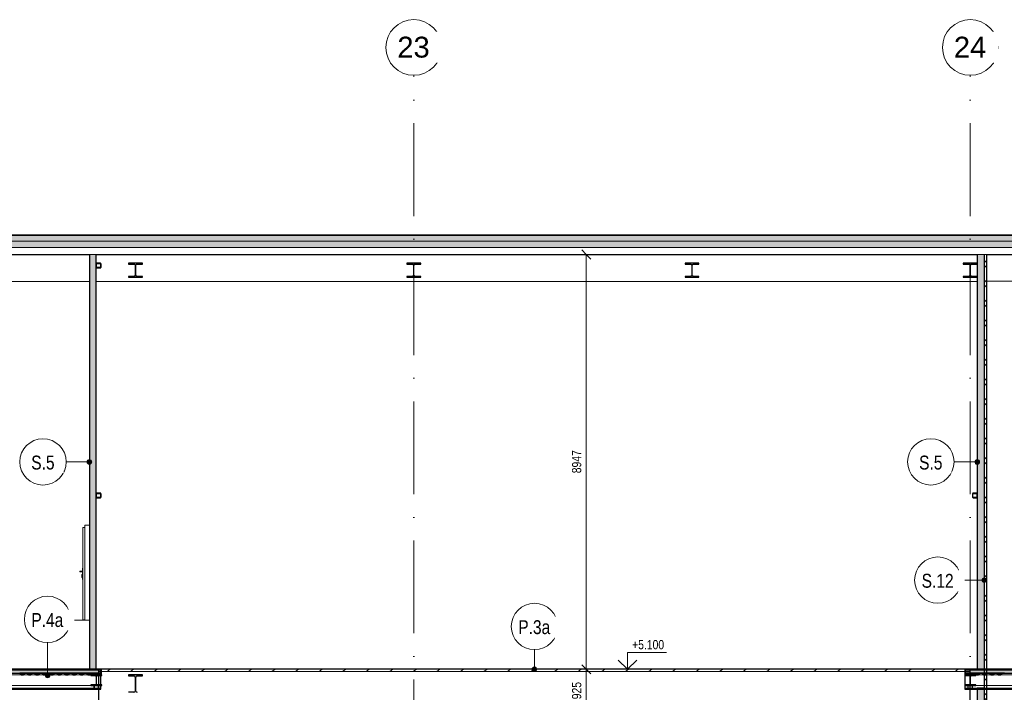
# Model space of a CAD drawing. Header units: millimetres. Extents: x 200776 to 378340, y -23587 to 19113.
# Tile 30 of 61: x 245144 to 266374, y 4604 to 19113. Entities that reach past the tile are written whole.
import ezdxf

# ---------------------------------------------------------------- set-up
doc = ezdxf.new("R2010")
doc.units = ezdxf.units.MM
doc.linetypes.add('Čerchovaná 20mm', pattern=[3000, 2000, -500, 0, -500])
doc.linetypes.add('Čerchovaná 3mm', pattern=[500, 300, -100, 0, -100])
for name, color, linetype, lineweight in [('CA_DVERE18', 8, 'Continuous', 9), ('CA_DVERE25', 7, 'Continuous', 9), ('CA_DVERE_NEVHRA1', 3, 'Čerchovaná 3mm', 13), ('CA_KOTY', 3, 'Continuous', 9), ('CA_KOTY-100', 3, 'Continuous', 9), ('CA_NEVHRA1', 3, 'Čerchovaná 3mm', 13), ('CA_OSY', 5, 'Continuous', 9), ('CA_PODLAHA', 1, 'Continuous', 25), ('CA_PODLAHA25', 7, 'Continuous', 13), ('CA_POHHRA18', 9, 'Continuous', 9), ('CA_POHHRA25', 7, 'Continuous', 13), ('CA_PSVBUB', 3, 'Continuous', 9), ('CA_REZY', 1, 'Continuous', 25), ('CA_SRAFY', 9, 'Continuous', 25), ('CA_TEXT35', 62, 'Continuous', 9), ('CA_ZARIZPRED', 8, 'Continuous', 13), ('Popisky podlahy', 250, 'Continuous', 9)]:
    doc.layers.add(name, color=color, linetype=linetype, lineweight=lineweight)
doc.styles.add('Arial', font='arial.ttf', dxfattribs={"height": 450})
doc.styles.add('Arial_1', font='arial.ttf', dxfattribs={"width": 0.8, "height": 300})
doc.styles.add('Arial_2', font='arial.ttf', dxfattribs={"width": 0.8, "height": 200})
doc.dimstyles.new('HP_Přímá_-_2_mm_Ariel_1-100', dxfattribs={"dimscale": 304.8, "dimtxt": 204.05188, "dimasz": 0.656168, "dimexe": 0.328084, "dimexo": 0.0625, "dimgap": 0.164042, "dimtad": 1, "dimdec": 0, "dimzin": 0, "dimdsep": 46, "dimtxsty": 'Arial_2', "dimblk1": 'OBLIQUE', "dimblk2": 'OBLIQUE', "dimsah": 1, "dimcen": 0.09, "dimazin": 0, "dimtfac": 1, "dimtdec": 4, "dimtix": 1, "dimtmove": 0, "dimatfit": 3, "dimfxl": 0.984252, "dimfxlon": 1, "dimtvp": 1, "dimtolj": 1, "dimtzin": 0, "dimarcsym": 2})
pattern_1 = [(246.422, (247222.888, 14459.587), (4.6e-05, -97.175588), [16.779, -8.852, 44.162, -8.852, -27.382]), (246.422, (247222.888, 14459.587), (4.6e-05, -97.175588), [-78.645, 16.779, -10.603]), (293.578, (247248.334, 14459.587), (42.410543, 0.000105), [16.779, -8.852, 44.162, -8.852, -27.382]), (293.578, (247248.334, 14459.587), (42.410543, 0.000105), [-78.645, 16.779, -10.603]), (180, (247248.33, 14459.59), (2e-12, -97.175), [25.446, -16.964]), (180, (247227.13, 14372.13), (2e-12, -97.175), [25.446, -16.964]), (270, (247255.047, 14444.208), (42.411, 1e-12), [8.112, -89.063]), (270, (247233.84, 14395.62), (42.411, 1e-12), [8.112, -89.063]), (270, (247216.176, 14444.21), (42.411, 1e-12), [8.112, -89.063]), (270, (247194.97, 14395.62), (42.411, 1e-12), [8.112, -89.063])]

# ---------------------------------------------------------------- blocks, each defined once
blk = doc.blocks.new('CZ-Dveře_otočné_jednokřídlé_OCZ - CZ-Dveře_otočné_jednokřídlé_900-2550882-Řez 1 - vestavek V9')
at = {"layer": 'CA_DVERE18'}
for p, q in [((246506, 6170), (246506, 8160)), ((246546, 8160), (246506, 8160)), ((246441, 7200), (246441, 7220)), ((246441, 7220), (246456, 7220)), ((246456, 7220), (246456, 7200)), ((246496, 7220), (246456, 7220)), ((246496, 7035), (246496, 7285)), ((246496, 7285), (246506, 7285)), ((246441, 7200), (246456, 7200)), ((246456, 7200), (246496, 7200)), ((246496, 7145), (246486, 7142)), ((246486, 7078), (246486, 7142)), ((246486, 7078), (246496, 7075)), ((246496, 7035), (246506, 7035)), ((245586, 6160), (246546, 6160)), ((246546, 6160), (245586, 6160)), ((246546, 6170), (246506, 6170))]:
    blk.add_line(p, q, dxfattribs=at)
at = {"layer": 'CA_DVERE25'}
for p, q in [((246546, 6160), (246546, 8210)), ((246646, 8210), (246546, 8210)), ((246646, 6160), (246546, 6160))]:
    blk.add_line(p, q, dxfattribs=at)
blk = doc.blocks.new('ocelová kce final - 11542_003_OK-HALA_TaO-2_ET_AciS_2025-05-29_upr_dwg-2597525-Řez 1 - vestavek V9')
at = {"layer": 'CA_REZY'}
for p, q in [((246796, 13847), (246796, 13770)), ((246802, 13770), (246802, 13847)), ((246884, 13859), (246808, 13859)), ((246808, 13853), (246884, 13853)), ((246890, 13847), (246890, 13770)), ((246896, 13770), (246896, 13847)), ((247790, 13859), (247490, 13859)), ((247490, 13859), (247490, 13840)), ((247490, 13840), (247607, 13840)), ((247634, 13813), (247634, 13604)), ((247645, 13604), (247645, 13813)), ((247672, 13840), (247790, 13840)), ((247790, 13840), (247790, 13859)), ((253790, 13859), (253490, 13859)), ((253490, 13859), (253490, 13840)), ((253490, 13840), (253607, 13840)), ((253634, 13813), (253634, 13604)), ((253645, 13604), (253645, 13813)), ((253672, 13840), (253790, 13840)), ((253790, 13840), (253790, 13859)), ((259790, 13859), (259490, 13859)), ((259490, 13859), (259490, 13840)), ((259490, 13840), (259607, 13840)), ((259634, 13813), (259634, 13604)), ((259645, 13604), (259645, 13813)), ((259672, 13840), (259790, 13840)), ((259790, 13840), (259790, 13859)), ((265790, 13859), (265490, 13859)), ((265490, 13859), (265490, 13840)), ((265490, 13840), (265607, 13840)), ((265634, 13813), (265634, 13604)), ((265645, 13604), (265645, 13813)), ((265672, 13840), (265790, 13840)), ((265790, 13840), (265790, 13859)), ((246884, 13764), (246808, 13764)), ((246808, 13758), (246884, 13758)), ((247607, 13576), (247490, 13576)), ((247490, 13576), (247490, 13557)), ((247490, 13557), (247790, 13557)), ((247790, 13576), (247672, 13576)), ((247790, 13557), (247790, 13576)), ((253490, 13576), (253490, 13557)), ((253607, 13576), (253490, 13576)), ((253490, 13557), (253790, 13557)), ((253790, 13576), (253672, 13576)), ((253790, 13557), (253790, 13576)), ((259607, 13576), (259490, 13576)), ((259490, 13576), (259490, 13557)), ((259490, 13557), (259790, 13557)), ((259790, 13576), (259672, 13576)), ((259790, 13557), (259790, 13576)), ((265490, 13576), (265490, 13557)), ((265607, 13576), (265490, 13576)), ((265490, 13557), (265790, 13557)), ((265790, 13576), (265672, 13576)), ((265790, 13557), (265790, 13576)), ((246796, 8888), (246796, 8812)), ((246802, 8812), (246802, 8888)), ((246884, 8900), (246808, 8900)), ((246808, 8894), (246884, 8894)), ((246884, 8806), (246808, 8806)), ((246808, 8800), (246884, 8800)), ((246890, 8888), (246890, 8812)), ((246896, 8812), (246896, 8888)), ((265690, 8888), (265690, 8812)), ((265696, 8812), (265696, 8888)), ((265778, 8900), (265702, 8900)), ((265702, 8894), (265778, 8894)), ((265778, 8806), (265702, 8806)), ((265702, 8800), (265778, 8800)), ((265784, 8888), (265784, 8812)), ((265790, 8812), (265790, 8888)), ((246896, 5100), (205100, 5100)), ((246906, 5100), (246896, 5100)), ((246896, 5100), (246896, 4980)), ((246896, 5019), (246896, 5100)), ((246906, 4980), (246906, 5100)), ((265530, 5100), (265520, 5100)), ((265520, 5100), (265520, 4980)), ((265530, 4980), (265530, 5100)), ((274065, 5100), (265530, 5100)), ((265530, 5100), (265530, 5019)), ((205100, 5019), (246896, 5019)), ((245256, 5019), (245144, 5019)), ((245146, 5017), (245173, 4982)), ((245147, 5017), (245174, 4982)), ((245174, 4982), (245147, 5017)), ((245176, 4981), (245224, 4981)), ((245224, 4981), (245176, 4981)), ((245176, 4980), (245224, 4980)), ((245226, 4982), (245253, 5017)), ((245253, 5017), (245226, 4982)), ((245227, 4982), (245254, 5017)), ((245304, 5019), (245256, 5019)), ((245256, 5018), (245304, 5018)), ((245416, 5019), (245304, 5019)), ((245306, 5017), (245333, 4982)), ((245307, 5017), (245334, 4982)), ((245334, 4982), (245307, 5017)), ((245336, 4981), (245384, 4981)), ((245384, 4981), (245336, 4981)), ((245336, 4980), (245384, 4980)), ((245386, 4982), (245413, 5017)), ((245413, 5017), (245386, 4982)), ((245387, 4982), (245414, 5017)), ((245460, 5019), (245416, 5019)), ((245416, 5018), (245460, 5018)), ((245464, 5019), (245420, 5019)), ((245420, 5019), (245420, 5018)), ((245420, 5018), (245464, 5018)), ((245460, 5018), (245460, 5019)), ((245576, 5019), (245464, 5019)), ((245466, 5017), (245493, 4982)), ((245467, 5017), (245494, 4982)), ((245494, 4982), (245467, 5017)), ((245496, 4981), (245544, 4981)), ((245544, 4981), (245496, 4981)), ((245496, 4980), (245544, 4980)), ((245546, 4982), (245573, 5017)), ((245573, 5017), (245546, 4982)), ((245547, 4982), (245574, 5017)), ((245624, 5019), (245576, 5019)), ((245576, 5018), (245624, 5018)), ((245736, 5019), (245624, 5019)), ((245626, 5017), (245653, 4982)), ((245627, 5017), (245654, 4982)), ((245654, 4982), (245627, 5017)), ((245656, 4981), (245704, 4981)), ((245704, 4981), (245656, 4981)), ((245656, 4980), (245704, 4980)), ((245706, 4982), (245733, 5017)), ((245733, 5017), (245706, 4982)), ((245707, 4982), (245734, 5017)), ((245784, 5019), (245736, 5019)), ((245736, 5018), (245784, 5018)), ((245896, 5019), (245784, 5019)), ((245786, 5017), (245813, 4982)), ((245787, 5017), (245814, 4982)), ((245814, 4982), (245787, 5017)), ((245816, 4981), (245864, 4981)), ((245864, 4981), (245816, 4981)), ((245816, 4980), (245864, 4980)), ((245866, 4982), (245893, 5017)), ((245893, 5017), (245866, 4982)), ((245867, 4982), (245894, 5017)), ((245944, 5019), (245896, 5019)), ((245896, 5018), (245944, 5018)), ((246056, 5019), (245944, 5019)), ((245946, 5017), (245973, 4982)), ((245947, 5017), (245974, 4982)), ((245974, 4982), (245947, 5017)), ((245976, 4981), (246024, 4981)), ((246024, 4981), (245976, 4981)), ((245976, 4980), (246024, 4980)), ((246026, 4982), (246053, 5017)), ((246053, 5017), (246026, 4982)), ((246027, 4982), (246054, 5017)), ((246104, 5019), (246056, 5019)), ((246056, 5018), (246104, 5018)), ((246216, 5019), (246104, 5019)), ((246106, 5017), (246133, 4982)), ((246107, 5017), (246134, 4982)), ((246134, 4982), (246107, 5017)), ((246136, 4981), (246184, 4981)), ((246184, 4981), (246136, 4981)), ((246136, 4980), (246184, 4980)), ((246186, 4982), (246213, 5017)), ((246213, 5017), (246186, 4982)), ((246187, 4982), (246214, 5017)), ((246264, 5019), (246216, 5019)), ((246216, 5018), (246264, 5018)), ((246376, 5019), (246264, 5019)), ((246266, 5017), (246293, 4982)), ((246267, 5017), (246294, 4982)), ((246294, 4982), (246267, 5017)), ((246296, 4981), (246344, 4981)), ((246344, 4981), (246296, 4981)), ((246296, 4980), (246344, 4980)), ((246346, 4982), (246373, 5017)), ((246373, 5017), (246346, 4982)), ((246347, 4982), (246374, 5017)), ((246420, 5019), (246376, 5019)), ((246376, 5018), (246420, 5018)), ((246424, 5019), (246380, 5019)), ((246380, 5019), (246380, 5018)), ((246380, 5018), (246424, 5018)), ((246420, 5018), (246420, 5019)), ((246536, 5019), (246424, 5019)), ((246426, 5017), (246453, 4982)), ((246427, 5017), (246454, 4982)), ((246454, 4982), (246427, 5017)), ((246456, 4981), (246504, 4981)), ((246504, 4981), (246456, 4981)), ((246456, 4980), (246504, 4980)), ((246506, 4982), (246533, 5017)), ((246533, 5017), (246506, 4982)), ((246507, 4982), (246534, 5017)), ((246584, 5019), (246536, 5019)), ((246536, 5018), (246584, 5018)), ((246696, 5019), (246584, 5019)), ((246586, 5017), (246613, 4982)), ((246587, 5017), (246614, 4982)), ((246614, 4982), (246587, 5017)), ((246616, 4981), (246664, 4981)), ((246664, 4981), (246616, 4981)), ((246616, 4980), (246664, 4980)), ((246666, 4982), (246693, 5017)), ((246693, 5017), (246666, 4982)), ((246667, 4982), (246694, 5017)), ((246916, 4980), (246676, 4980)), ((246676, 4980), (246676, 4968)), ((246676, 4968), (246771, 4968)), ((246744, 5019), (246696, 5019)), ((246696, 5018), (246744, 5018)), ((246856, 5019), (246744, 5019)), ((246746, 5017), (246773, 4982)), ((246747, 5017), (246774, 4982)), ((246774, 4982), (246747, 5017)), ((246776, 4981), (246824, 4981)), ((246824, 4981), (246776, 4981)), ((246776, 4980), (246824, 4980)), ((246792, 4947), (246792, 4783)), ((246800, 4783), (246800, 4947)), ((246821, 4968), (246916, 4968)), ((246826, 4982), (246853, 5017)), ((246853, 5017), (246826, 4982)), ((246827, 4982), (246854, 5017)), ((246896, 5019), (246856, 5019)), ((246856, 5018), (246896, 5018)), ((246896, 5018), (246896, 5019)), ((246896, 4980), (246906, 4980)), ((246916, 4968), (246916, 4980)), ((247790, 4980), (247490, 4980)), ((247490, 4980), (247490, 4956)), ((247490, 4956), (247606, 4956)), ((247633, 4929), (247633, 4631)), ((247647, 4631), (247647, 4929)), ((247674, 4956), (247790, 4956)), ((247790, 4956), (247790, 4980)), ((265760, 4980), (265520, 4980)), ((265520, 4980), (265520, 4968)), ((265520, 4980), (265530, 4980)), ((265520, 4968), (265615, 4968)), ((265574, 5019), (265530, 5019)), ((265530, 5019), (265530, 5018)), ((265530, 5019), (274065, 5019)), ((265530, 5018), (265574, 5018)), ((265686, 5019), (265574, 5019)), ((265576, 5017), (265603, 4982)), ((265604, 4982), (265577, 5017)), ((265577, 5017), (265604, 4982)), ((265654, 4981), (265606, 4981)), ((265606, 4981), (265654, 4981)), ((265606, 4980), (265654, 4980)), ((265636, 4947), (265636, 4783)), ((265644, 4783), (265644, 4947)), ((265683, 5017), (265656, 4982)), ((265656, 4982), (265683, 5017)), ((265657, 4982), (265684, 5017)), ((265665, 4968), (265760, 4968)), ((265734, 5019), (265686, 5019)), ((265686, 5018), (265734, 5018)), ((265846, 5019), (265734, 5019)), ((265736, 5017), (265763, 4982)), ((265764, 4982), (265737, 5017)), ((265737, 5017), (265764, 4982)), ((265760, 4968), (265760, 4980)), ((265814, 4981), (265766, 4981)), ((265766, 4981), (265814, 4981)), ((265766, 4980), (265814, 4980)), ((265843, 5017), (265816, 4982)), ((265816, 4982), (265843, 5017)), ((265817, 4982), (265844, 5017)), ((265894, 5019), (265846, 5019)), ((265846, 5018), (265894, 5018)), ((266006, 5019), (265894, 5019)), ((265896, 5017), (265923, 4982)), ((265924, 4982), (265897, 5017)), ((265897, 5017), (265924, 4982)), ((265974, 4981), (265926, 4981)), ((265926, 4981), (265974, 4981)), ((265926, 4980), (265974, 4980)), ((266003, 5017), (265976, 4982)), ((265976, 4982), (266003, 5017)), ((265977, 4982), (266004, 5017)), ((266054, 5019), (266006, 5019)), ((266006, 5018), (266054, 5018)), ((266166, 5019), (266054, 5019)), ((266056, 5017), (266083, 4982)), ((266084, 4982), (266057, 5017)), ((266057, 5017), (266084, 4982)), ((266134, 4981), (266086, 4981)), ((266086, 4981), (266134, 4981)), ((266086, 4980), (266134, 4980)), ((266163, 5017), (266136, 4982)), ((266136, 4982), (266163, 5017)), ((266137, 4982), (266164, 5017)), ((266214, 5019), (266166, 5019)), ((266166, 5018), (266214, 5018)), ((266326, 5019), (266214, 5019)), ((266216, 5017), (266243, 4982)), ((266244, 4982), (266217, 5017)), ((266217, 5017), (266244, 4982)), ((266294, 4981), (266246, 4981)), ((266246, 4981), (266294, 4981)), ((266246, 4980), (266294, 4980)), ((266323, 5017), (266296, 4982)), ((266296, 4982), (266323, 5017)), ((266297, 4982), (266324, 5017)), ((266374, 5019), (266326, 5019)), ((266326, 5018), (266374, 5018)), ((246771, 4762), (246676, 4762)), ((246676, 4762), (246676, 4750)), ((246676, 4750), (246916, 4750)), ((246754, 4750), (246746, 4750)), ((246746, 4750), (246746, 4697)), ((246754, 4697), (246754, 4750)), ((246826, 4684), (246766, 4684)), ((246766, 4675), (246826, 4675)), ((246916, 4762), (246821, 4762)), ((246846, 4750), (246838, 4750)), ((246838, 4750), (246838, 4697)), ((246846, 4697), (246846, 4750)), ((246916, 4750), (246916, 4762)), ((265615, 4762), (265520, 4762)), ((265520, 4762), (265520, 4750)), ((265520, 4750), (265760, 4750)), ((265598, 4750), (265590, 4750)), ((265590, 4750), (265590, 4697)), ((265598, 4697), (265598, 4750)), ((265670, 4684), (265610, 4684)), ((265610, 4675), (265670, 4675)), ((265760, 4762), (265665, 4762)), ((265690, 4750), (265682, 4750)), ((265682, 4750), (265682, 4697)), ((265690, 4697), (265690, 4750)), ((265760, 4750), (265760, 4762)), ((247606, 4604), (247490, 4604))]:
    blk.add_line(p, q, dxfattribs=at)
at = {"layer": 'CA_REZY', "flags": 128}
for points in [[(246808, 13859), (246805, 13859), (246803, 13858), (246801, 13856), (246799, 13854), (246797, 13852), (246796, 13849), (246796, 13847)], [(246802, 13847), (246802, 13848), (246803, 13849), (246803, 13851), (246804, 13851), (246805, 13852), (246807, 13853), (246808, 13853)], [(246896, 13847), (246896, 13849), (246895, 13852), (246893, 13854), (246891, 13856), (246889, 13858), (246887, 13859), (246884, 13859)], [(246884, 13853), (246885, 13853), (246887, 13852), (246888, 13851), (246889, 13851), (246889, 13849), (246890, 13848), (246890, 13847)], [(247607, 13840), (247614, 13839), (247619, 13837), (247624, 13834), (247629, 13830), (247632, 13824), (247634, 13819), (247634, 13813)], [(247645, 13813), (247646, 13819), (247648, 13824), (247651, 13830), (247656, 13834), (247661, 13837), (247666, 13839), (247672, 13840)], [(253607, 13840), (253614, 13839), (253619, 13837), (253624, 13834), (253629, 13830), (253632, 13824), (253634, 13819), (253634, 13813)], [(253645, 13813), (253646, 13819), (253648, 13824), (253651, 13830), (253656, 13834), (253661, 13837), (253666, 13839), (253672, 13840)], [(259607, 13840), (259614, 13839), (259619, 13837), (259624, 13834), (259629, 13830), (259632, 13824), (259634, 13819), (259634, 13813)], [(259645, 13813), (259646, 13819), (259648, 13824), (259651, 13830), (259656, 13834), (259661, 13837), (259666, 13839), (259672, 13840)], [(265607, 13840), (265614, 13839), (265619, 13837), (265624, 13834), (265629, 13830), (265632, 13824), (265634, 13819), (265634, 13813)], [(265645, 13813), (265646, 13819), (265648, 13824), (265651, 13830), (265656, 13834), (265661, 13837), (265666, 13839), (265672, 13840)], [(246796, 13770), (246796, 13768), (246797, 13765), (246799, 13763), (246801, 13761), (246803, 13760), (246805, 13759), (246808, 13758)], [(246808, 13764), (246807, 13764), (246805, 13765), (246804, 13766), (246803, 13767), (246803, 13768), (246802, 13769), (246802, 13770)], [(246890, 13770), (246890, 13769), (246889, 13768), (246889, 13767), (246888, 13766), (246887, 13765), (246885, 13764), (246884, 13764)], [(246884, 13758), (246887, 13759), (246889, 13760), (246891, 13761), (246893, 13763), (246895, 13765), (246896, 13768), (246896, 13770)], [(247634, 13604), (247634, 13598), (247632, 13592), (247629, 13587), (247624, 13582), (247619, 13579), (247614, 13577), (247607, 13576)], [(247672, 13576), (247666, 13577), (247661, 13579), (247656, 13582), (247651, 13587), (247648, 13592), (247646, 13598), (247645, 13604)], [(253634, 13604), (253634, 13598), (253632, 13592), (253629, 13587), (253624, 13582), (253619, 13579), (253614, 13577), (253607, 13576)], [(253672, 13576), (253666, 13577), (253661, 13579), (253656, 13582), (253651, 13587), (253648, 13592), (253646, 13598), (253645, 13604)], [(259634, 13604), (259634, 13598), (259632, 13592), (259629, 13587), (259624, 13582), (259619, 13579), (259614, 13577), (259607, 13576)], [(259672, 13576), (259666, 13577), (259661, 13579), (259656, 13582), (259651, 13587), (259648, 13592), (259646, 13598), (259645, 13604)], [(265634, 13604), (265634, 13598), (265632, 13592), (265629, 13587), (265624, 13582), (265619, 13579), (265614, 13577), (265607, 13576)], [(265672, 13576), (265666, 13577), (265661, 13579), (265656, 13582), (265651, 13587), (265648, 13592), (265646, 13598), (265645, 13604)], [(246746, 4697), (246747, 4692), (246748, 4688), (246750, 4684), (246754, 4680), (246757, 4678), (246762, 4676), (246766, 4675)], [(246766, 4684), (246763, 4684), (246761, 4685), (246759, 4687), (246757, 4689), (246755, 4692), (246754, 4694), (246754, 4697)], [(246838, 4697), (246838, 4694), (246837, 4692), (246835, 4689), (246833, 4687), (246831, 4685), (246829, 4684), (246826, 4684)], [(246826, 4675), (246830, 4676), (246835, 4678), (246838, 4680), (246842, 4684), (246844, 4688), (246845, 4692), (246846, 4697)], [(265590, 4697), (265591, 4692), (265592, 4688), (265594, 4684), (265598, 4680), (265601, 4678), (265606, 4676), (265610, 4675)], [(265610, 4684), (265607, 4684), (265605, 4685), (265603, 4687), (265601, 4689), (265599, 4692), (265598, 4694), (265598, 4697)], [(265682, 4697), (265682, 4694), (265681, 4692), (265679, 4689), (265677, 4687), (265675, 4685), (265673, 4684), (265670, 4684)], [(265670, 4675), (265674, 4676), (265679, 4678), (265682, 4680), (265686, 4684), (265688, 4688), (265689, 4692), (265690, 4697)]]:
    blk.add_lwpolyline(points, dxfattribs=at)
at = {"layer": 'CA_REZY'}
for centre, radius, start, end in [((246808, 8888), 12, 90, 180), ((246808, 8812), 12, 180, 270), ((246808, 8888), 6, 90, 180), ((246808, 8812), 6, 180, 270), ((246884, 8888), 12, 0, 90), ((246884, 8888), 6, 0, 90), ((246884, 8812), 6, 270, 0), ((246884, 8812), 12, 270, 0), ((265702, 8888), 12, 90, 180), ((265702, 8812), 12, 180, 270), ((265702, 8888), 6, 90, 180), ((265702, 8812), 6, 180, 270), ((265778, 8888), 12, 0, 90), ((265778, 8888), 6, 0, 90), ((265778, 8812), 6, 270, 0), ((265778, 8812), 12, 270, 0), ((245144, 5015), 4.04, 36.3453, 88.7247), ((245144, 5015), 4.04, 36.3452, 90), ((245144, 5015), 2.96, 36.1815, 90), ((245176, 4984), 4.04, 216.3452, 270), ((245176, 4984), 3.09, 217.3274, 268.8539), ((245176, 4984), 2.96, 216.1815, 270), ((245224, 4984), 2.96, 270, 323.8187), ((245224, 4984), 2.96, 270, 323.8185), ((245224, 4984), 4.04, 270, 323.6548), ((245256, 5015), 4.18, 91.5924, 142.6726), ((245256, 5015), 4.04, 90, 143.6548), ((245256, 5015), 2.96, 90, 143.8185), ((245304, 5015), 4.04, 36.3453, 88.7247), ((245304, 5015), 4.04, 36.3452, 90), ((245304, 5015), 2.96, 36.1815, 90), ((245336, 4984), 4.04, 216.3452, 270), ((245336, 4984), 3.09, 217.3275, 268.8539), ((245336, 4984), 2.96, 216.1815, 270), ((245384, 4984), 2.96, 270, 323.8187), ((245384, 4984), 2.96, 270, 323.8185), ((245384, 4984), 4.04, 270, 323.6548), ((245416, 5015), 4.18, 91.5924, 142.6726), ((245416, 5015), 4.04, 90, 143.6548), ((245416, 5015), 2.96, 90, 143.8185), ((245464, 5015), 4.04, 36.3453, 88.7247), ((245464, 5015), 4.04, 36.3452, 90), ((245464, 5015), 2.96, 36.1815, 90), ((245496, 4984), 4.04, 216.3452, 270), ((245496, 4984), 3.09, 217.3274, 268.8539), ((245496, 4984), 2.96, 216.1815, 270), ((245544, 4984), 2.96, 270, 323.8187), ((245544, 4984), 2.96, 270, 323.8185), ((245544, 4984), 4.04, 270, 323.6548), ((245576, 5015), 4.18, 91.5924, 142.6726), ((245576, 5015), 4.04, 90, 143.6548), ((245576, 5015), 2.96, 90, 143.8185), ((245624, 5015), 4.04, 36.3453, 88.7247), ((245624, 5015), 4.04, 36.3452, 90), ((245624, 5015), 2.96, 36.1815, 90), ((245656, 4984), 4.04, 216.3452, 270), ((245656, 4984), 3.09, 217.3275, 268.8539), ((245656, 4984), 2.96, 216.1815, 270), ((245704, 4984), 2.96, 270, 323.8187), ((245704, 4984), 2.96, 270, 323.8185), ((245704, 4984), 4.04, 270, 323.6548), ((245736, 5015), 4.18, 91.5924, 142.6726), ((245736, 5015), 4.04, 90, 143.6548), ((245736, 5015), 2.96, 90, 143.8185), ((245784, 5015), 4.04, 36.3453, 88.7247), ((245784, 5015), 4.04, 36.3452, 90), ((245784, 5015), 2.96, 36.1815, 90), ((245816, 4984), 4.04, 216.3452, 270), ((245816, 4984), 3.09, 217.3275, 268.8539), ((245816, 4984), 2.96, 216.1815, 270), ((245864, 4984), 2.96, 270, 323.8187), ((245864, 4984), 2.96, 270, 323.8185), ((245864, 4984), 4.04, 270, 323.6548), ((245896, 5015), 4.18, 91.5924, 142.6726), ((245896, 5015), 4.04, 90, 143.6548), ((245896, 5015), 2.96, 90, 143.8185), ((245944, 5015), 4.04, 36.3453, 88.7247), ((245944, 5015), 4.04, 36.3452, 90), ((245944, 5015), 2.96, 36.1815, 90), ((245976, 4984), 4.04, 216.3452, 270), ((245976, 4984), 3.09, 217.3274, 268.8539), ((245976, 4984), 2.96, 216.1815, 270), ((246024, 4984), 2.96, 270, 323.8187), ((246024, 4984), 2.96, 270, 323.8185), ((246024, 4984), 4.04, 270, 323.6548), ((246056, 5015), 4.18, 91.5924, 142.6726), ((246056, 5015), 4.04, 90, 143.6548), ((246056, 5015), 2.96, 90, 143.8185), ((246104, 5015), 4.04, 36.3453, 88.7247), ((246104, 5015), 4.04, 36.3452, 90), ((246104, 5015), 2.96, 36.1815, 90), ((246136, 4984), 4.04, 216.3452, 270), ((246136, 4984), 3.09, 217.3274, 268.8539), ((246136, 4984), 2.96, 216.1815, 270), ((246184, 4984), 2.96, 270, 323.8187), ((246184, 4984), 2.96, 270, 323.8185), ((246184, 4984), 4.04, 270, 323.6548), ((246216, 5015), 4.18, 91.5924, 142.6726), ((246216, 5015), 4.04, 90, 143.6548), ((246216, 5015), 2.96, 90, 143.8185), ((246264, 5015), 4.04, 36.3453, 88.7247), ((246264, 5015), 4.04, 36.3452, 90), ((246264, 5015), 2.96, 36.1815, 90), ((246296, 4984), 4.04, 216.3452, 270), ((246296, 4984), 3.09, 217.3275, 268.8539), ((246296, 4984), 2.96, 216.1815, 270), ((246344, 4984), 2.96, 270, 323.8187), ((246344, 4984), 2.96, 270, 323.8185), ((246344, 4984), 4.04, 270, 323.6548), ((246376, 5015), 4.18, 91.5924, 142.6726), ((246376, 5015), 4.04, 90, 143.6548), ((246376, 5015), 2.96, 90, 143.8185), ((246424, 5015), 4.04, 36.3453, 88.7247), ((246424, 5015), 4.04, 36.3452, 90), ((246424, 5015), 2.96, 36.1815, 90), ((246456, 4984), 4.04, 216.3452, 270), ((246456, 4984), 3.09, 217.3274, 268.8539), ((246456, 4984), 2.96, 216.1815, 270), ((246504, 4984), 2.96, 270, 323.8187), ((246504, 4984), 2.96, 270, 323.8185), ((246504, 4984), 4.04, 270, 323.6548), ((246536, 5015), 4.18, 91.5924, 142.6726), ((246536, 5015), 4.04, 90, 143.6548), ((246536, 5015), 2.96, 90, 143.8185), ((246584, 5015), 4.04, 36.3453, 88.7247), ((246584, 5015), 4.04, 36.3452, 90), ((246584, 5015), 2.96, 36.1815, 90), ((246616, 4984), 4.04, 216.3452, 270), ((246616, 4984), 3.09, 217.3274, 268.8539), ((246616, 4984), 2.96, 216.1815, 270), ((246664, 4984), 2.96, 270, 323.8187), ((246664, 4984), 2.96, 270, 323.8185), ((246664, 4984), 4.04, 270, 323.6548), ((246696, 5015), 4.18, 91.5924, 142.6726), ((246696, 5015), 4.04, 90, 143.6548), ((246696, 5015), 2.96, 90, 143.8185), ((246744, 5015), 4.04, 36.3453, 88.7247), ((246744, 5015), 4.04, 36.3452, 90), ((246744, 5015), 2.96, 36.1815, 90), ((246771, 4947), 21, 0, 90), ((246776, 4984), 4.04, 216.3452, 270), ((246776, 4984), 3.09, 217.3274, 268.8539), ((246776, 4984), 2.96, 216.1815, 270), ((246821, 4947), 21, 90, 180), ((246824, 4984), 2.96, 270, 323.8187), ((246824, 4984), 4.04, 270, 323.6548), ((246824, 4984), 2.96, 270, 323.8185), ((246856, 5015), 4.18, 91.5924, 142.6726), ((246856, 5015), 4.04, 90, 143.6548), ((246856, 5015), 2.96, 90, 143.8185), ((247606, 4929), 27, 0, 90), ((247674, 4929), 27, 90, 180), ((265574, 5015), 4.04, 36.3452, 90), ((265574, 5015), 4.04, 36.3453, 88.7247), ((265574, 5015), 2.96, 36.1815, 90), ((265606, 4984), 4.04, 216.3452, 270), ((265606, 4984), 2.96, 216.1815, 270), ((265606, 4984), 3.09, 217.3274, 268.8539), ((265615, 4947), 21, 0, 90), ((265665, 4947), 21, 90, 180), ((265654, 4984), 2.96, 270, 323.8185), ((265654, 4984), 4.04, 270, 323.6548), ((265654, 4984), 2.96, 270, 323.8187), ((265686, 5015), 4.04, 90, 143.6548), ((265686, 5015), 4.18, 91.5924, 142.6726), ((265686, 5015), 2.96, 90, 143.8185), ((265734, 5015), 4.04, 36.3452, 90), ((265734, 5015), 4.04, 36.3453, 88.7247), ((265734, 5015), 2.96, 36.1815, 90), ((265766, 4984), 4.04, 216.3452, 270), ((265766, 4984), 2.96, 216.1815, 270), ((265766, 4984), 3.09, 217.3274, 268.8539), ((265814, 4984), 4.04, 270, 323.6548), ((265814, 4984), 2.96, 270, 323.8185), ((265814, 4984), 2.96, 270, 323.8187), ((265846, 5015), 4.04, 90, 143.6548), ((265846, 5015), 4.18, 91.5924, 142.6726), ((265846, 5015), 2.96, 90, 143.8185), ((265894, 5015), 4.04, 36.3452, 90), ((265894, 5015), 4.04, 36.3453, 88.7247), ((265894, 5015), 2.96, 36.1815, 90), ((265926, 4984), 4.04, 216.3452, 270), ((265926, 4984), 2.96, 216.1815, 270), ((265926, 4984), 3.09, 217.3274, 268.8539), ((265974, 4984), 4.04, 270, 323.6548), ((265974, 4984), 2.96, 270, 323.8185), ((265974, 4984), 2.96, 270, 323.8187), ((266006, 5015), 4.04, 90, 143.6548), ((266006, 5015), 4.18, 91.5924, 142.6726), ((266006, 5015), 2.96, 90, 143.8185), ((266054, 5015), 4.04, 36.3452, 90), ((266054, 5015), 4.04, 36.3453, 88.7247), ((266054, 5015), 2.96, 36.1815, 90), ((266086, 4984), 4.04, 216.3452, 270), ((266086, 4984), 2.96, 216.1815, 270), ((266086, 4984), 3.09, 217.3274, 268.8539), ((266134, 4984), 4.04, 270, 323.6548), ((266134, 4984), 2.96, 270, 323.8185), ((266134, 4984), 2.96, 270, 323.8187), ((266166, 5015), 4.04, 90, 143.6548), ((266166, 5015), 4.18, 91.5924, 142.6726), ((266166, 5015), 2.96, 90, 143.8185), ((266214, 5015), 4.04, 36.3452, 90), ((266214, 5015), 4.04, 36.3453, 88.7247), ((266214, 5015), 2.96, 36.1815, 90), ((266246, 4984), 4.04, 216.3452, 270), ((266246, 4984), 2.96, 216.1815, 270), ((266246, 4984), 3.09, 217.3274, 268.8539), ((266294, 4984), 4.04, 270, 323.6548), ((266294, 4984), 2.96, 270, 323.8185), ((266294, 4984), 2.96, 270, 323.8187), ((266326, 5015), 4.04, 90, 143.6548), ((266326, 5015), 4.18, 91.5924, 142.6726), ((266326, 5015), 2.96, 90, 143.8185), ((266374, 5015), 4.04, 36.3452, 90), ((266374, 5015), 2.96, 36.1815, 90), ((246771, 4783), 21, 270, 0), ((246821, 4783), 21, 180, 270), ((265615, 4783), 21, 270, 0), ((265665, 4783), 21, 180, 270), ((247606, 4631), 27, 270, 0), ((247674, 4631), 27, 180, 270)]:
    blk.add_arc(centre, radius, start, end, dxfattribs=at)
blk = doc.blocks.new('ocelová kce final - ocelová kce final-2597615-Řez 1 - vestavek V9')
blk.add_blockref('ocelová kce final - 11542_003_OK-HALA_TaO-2_ET_AciS_2025-05-29_upr_dwg-2597525-Řez 1 - vestavek V9', (0, 0))
blk = doc.blocks.new('Osnova - Bublina osnovy 12mm-4850-Řez 1 - vestavek V9')
at = {"layer": 'CA_TEXT35'}
blk.add_circle((204705, 18513), 600, dxfattribs=at)
blk = doc.blocks.new('Popisek podlahy - Popisek podlahy-1418391-Řez 1 - vestavek V9')
at = {"layer": 'Popisky podlahy'}
blk.add_circle((256243, 6024), 500, dxfattribs=at)
blk = doc.blocks.new('HP_Popisek stěny - HP_Popisek stěny-1417901-Řez 1 - vestavek V9')
at = {"layer": 'CA_PSVBUB'}
blk.add_circle((288420, 7174), 500, dxfattribs=at)
blk = doc.blocks.new('DIMBLOCK6-Řez 1 - vestavek V9')
at = {"layer": 'CA_KOTY-100'}
for p, q in [((257361, 14047), (257061, 14047)), ((257361, 14047), (257261, 14147)), ((257361, 14047), (257361, 5100)), ((257361, 14047), (257461, 13947)), ((257361, 14047), (257461, 14047)), ((257361, 5100), (257261, 5200)), ((257361, 5100), (257261, 5100)), ((257361, 5100), (257461, 5000)), ((257361, 5100), (257661, 5100))]:
    blk.add_line(p, q, dxfattribs=at)
at = {"layer": 'CA_KOTY-100', "color": 0, "insert": (257052, 9329), "char_height": 200, "width": 587.67, "attachment_point": 1, "rotation": 90, "line_spacing_factor": 0.941778, "style": 'Arial_2'}
blk.add_mtext('8947', dxfattribs=at)
blk = doc.blocks.new('_Oblique')
at = {"color": 0, "linetype": 'ByBlock', "lineweight": -2}
blk.add_line((-0.5, -0.5), (0.5, 0.5), dxfattribs=at)
blk = doc.blocks.new('DIMBLOCK7-Řez 1 - vestavek V9')
at = {"layer": 'CA_KOTY-100'}
for p, q in [((257361, 5100), (257261, 5200)), ((257361, 5100), (257261, 5100)), ((257361, 5100), (257361, 4175)), ((257361, 5100), (257461, 5000)), ((257361, 5100), (257661, 5100)), ((257361, 4175), (257261, 4275)), ((257361, 4175), (257261, 4175)), ((257361, 4175), (257461, 4075)), ((257361, 4175), (257661, 4175))]:
    blk.add_line(p, q, dxfattribs=at)
at = {"layer": 'CA_KOTY-100', "color": 0, "insert": (257052, 4454), "char_height": 200, "width": 440.75, "attachment_point": 1, "rotation": 90, "line_spacing_factor": 0.941778, "style": 'Arial_2'}
blk.add_mtext('925', dxfattribs=at)

msp = doc.modelspace()

# ---------------------------------------------------------------- hatches: boundary and pattern name
at = {"layer": 'CA_PSVBUB'}
h = msp.add_hatch(color=256, dxfattribs=at)
edge = h.paths.add_edge_path()
edge.add_arc((246646, 9573.6), 50, 0, 360)
h = msp.add_hatch(color=256, dxfattribs=at)
edge = h.paths.add_edge_path()
edge.add_arc((265790, 9573.6), 50, 0, 360)
h = msp.add_hatch(color=256, dxfattribs=at)
edge = h.paths.add_edge_path()
edge.add_arc((265940, 7023.6), 50, 0, 360)
at = {"layer": 'CA_SRAFY', "lineweight": 9}
h = msp.add_hatch(dxfattribs=at)
h.set_pattern_fill('FP_3', color=256, angle=-203.578, style=0, pattern_type=2)
h.set_pattern_definition(pattern_1)
h.paths.add_polyline_path([(210890.3, 14338.6), (289620, 14338.6), (289620, 14459.2), (204890, 14459.2), (204890, 14338.6), (209445.5, 14338.6)])
h = msp.add_hatch(dxfattribs=at)
h.set_pattern_fill('FP_3', color=256, angle=-203.578, style=0, pattern_type=2)
h.set_pattern_definition(pattern_1)
h.paths.add_polyline_path([(210890.3, 14197.9), (289620, 14197.9), (289620, 14338.6), (204890, 14338.6), (204890, 14197.9), (209445.5, 14197.9)])
h = msp.add_hatch(dxfattribs=at)
h.set_pattern_fill('FP_20', color=256, angle=-108.43, style=0, pattern_type=2)
h.set_pattern_definition([(251.57, (246790.871, 9639.509), (0.003194, -40.64254), [6.096, -283.058, 32.106, 0]), (108.43, (246790.871, 9629.349), (-0.003194, -40.64254), [6.096, -283.058, 31.648, 0]), (198.43, (246790.871, 9639.509), (101.608582, 20.31297), [96.368, -224.892]), (161.57, (246790.871, 9629.349), (-101.608582, 20.31297), [96.368, -224.892])])
h.paths.add_polyline_path([(246796, 5100), (246796, 14047.2), (246646, 14047.2), (246646, 5100), (246650.4, 5100)])
h = msp.add_hatch(dxfattribs=at)
h.set_pattern_fill('FP_22', color=256, angle=-108.43, style=0, pattern_type=2)
h.set_pattern_definition([(71.57, (265795.127, 9629.349), (-0.003194, 40.64254), [6.096, -283.058, 32.106, 0]), (288.43, (265795.127, 9639.509), (0.003194, 40.64254), [6.096, -283.058, 31.648, 0]), (18.43, (265795.127, 9629.349), (-101.608582, -20.31297), [96.368, -224.892]), (341.57, (265795.127, 9639.509), (101.608582, -20.31297), [96.368, -224.892])])
h.paths.add_polyline_path([(265940, 5100), (265940, 14047.2), (265790, 14047.2), (265790, 5100), (265794.8, 5100)])
h = msp.add_hatch(dxfattribs=at)
h.set_pattern_fill('FP_31', color=256, style=0, pattern_type=2)
h.set_pattern_definition([(45, (248519.7, 1115), (-212.132, 212.132), []), (135, (248519.7, 1115), (-212.132, -212.132), [])])
h.paths.add_polyline_path([(265940, 0), (266000, 0), (266000, 14047.2), (265940, 14047.2), (265940, 1165.4)])
h = msp.add_hatch(dxfattribs=at)
h.set_pattern_fill('FP_14', color=256, style=0, pattern_type=2)
h.set_pattern_definition([(216.87, (248722.9, 1623.01), (1523.9982, 1016.0027), [254, -2286]), (206.565, (249027.7, 1470.61), (-508.0007, -508.0002), [567.961, -567.961]), (198.435, (249027.7, 1216.61), (-1015.9995, -508.0012), [321.288, -1285.15])])
h.paths.add_polyline_path([(265614.1, 5050), (265640, 5050), (265640, 5100), (246845, 5100), (246845, 5050), (265433.5, 5050)])
h = msp.add_hatch(dxfattribs=at)
h.set_pattern_fill('FP_13', color=256, style=0, pattern_type=2)
h.set_pattern_definition([(45, (248519.7, 1115), (-359.21, 359.21), []), (45, (248663.4, 1115), (-359.21, 359.21), []), (45, (248950.75, 1115), (-215.526, 502.8943), [203.2, -101.6, 3.353, -98.247])])
h.paths.add_polyline_path([(236175.3, 5020), (246890, 5020), (246890, 5085), (205090, 5085), (205090, 5020), (235814, 5020)])
h.paths.add_polyline_path([(289420, 5020), (289420, 5085), (274055, 5085), (274055, 5020), (289273.6, 5020)])
h.paths.add_polyline_path([(273905, 5020), (273905, 5085), (265520, 5085), (265520, 5020), (273741.4, 5020)])
h = msp.add_hatch(dxfattribs=at)
h.set_pattern_fill('FP_10', color=256, angle=-108.43, style=0, pattern_type=2)
h.set_pattern_definition([(71.57, (265795.127, 2339.92), (-0.003194, 40.64254), [6.096, -283.058, 32.106, 0]), (288.43, (265795.127, 2350.08), (0.003194, 40.64254), [6.096, -283.058, 31.648, 0]), (18.43, (265795.127, 2339.92), (-101.60858, -20.31297), [96.368, -224.892]), (341.57, (265795.127, 2350.08), (101.60858, -20.31297), [96.368, -224.892])])
h.paths.add_polyline_path([(265794.8, 0), (265940, 0), (265940, 4690), (265790, 4690), (265790, 0)])
at = {"layer": 'Popisky podlahy'}
h = msp.add_hatch(color=7, dxfattribs=at)
edge = h.paths.add_edge_path()
edge.add_arc((256242.5, 5100), 50, 0, 360)
h = msp.add_hatch(color=7, dxfattribs=at)
edge = h.paths.add_edge_path()
edge.add_arc((245744.1, 4969.2), 50, 0, 360)

# ---------------------------------------------------------------- linework, layer by layer
at = {"layer": 'CA_KOTY'}
for p, q in [((258250.4, 5463), (259088.6, 5463)), ((258250.4, 5100), (258250.4, 5463)), ((258250.4, 5100), (258050.4, 5300)), ((258250.4, 5100), (258450.4, 5300))]:
    msp.add_line(p, q, dxfattribs=at)
at = {"layer": 'CA_NEVHRA1'}
for p, q in [((205090, 4984), (246890, 4984)), ((265520, 4984), (273905, 4984))]:
    msp.add_line(p, q, dxfattribs=at)
at = {"layer": 'CA_OSY', "linetype": 'Čerchovaná 20mm'}
for p, q in [((253640, -6123.3), (253640, 17912.5)), ((265640, -6123.3), (265640, 17912.5))]:
    msp.add_line(p, q, dxfattribs=at)
at = {"layer": 'CA_PODLAHA'}
for p, q in [((273905, 5100), (205090, 5100)), ((246845, 5100), (246845, 4175)), ((246890, 4675), (246890, 5100)), ((265520, 5100), (265520, 4675)), ((265640, 4175), (265640, 5100)), ((205090, 4675), (246890, 4675)), ((265520, 4675), (273905, 4675))]:
    msp.add_line(p, q, dxfattribs=at)
at = {"layer": 'CA_PODLAHA25'}
for p, q in [((246890, 5085), (205090, 5085)), ((246890, 5020), (205090, 5020)), ((246890, 4980), (205090, 4980)), ((265640, 5050), (246845, 5050)), ((273905, 5085), (265520, 5085)), ((273905, 5020), (265520, 5020)), ((273905, 4980), (265520, 4980)), ((246890, 4750), (205090, 4750)), ((246890, 4690), (205090, 4690)), ((273905, 4750), (265520, 4750)), ((273905, 4690), (265520, 4690))]:
    msp.add_line(p, q, dxfattribs=at)
at = {"layer": 'CA_POHHRA18'}
for p, q in [((205090, 5016), (246890, 5016)), ((265520, 5016), (273905, 5016))]:
    msp.add_line(p, q, dxfattribs=at)
at = {"layer": 'CA_POHHRA25', "lineweight": 9}
for p, q in [((204890, 14459.2), (289620, 14459.2)), ((204890, 14338.6), (289620, 14338.6)), ((204890, 14197.9), (289620, 14197.9))]:
    msp.add_line(p, q, dxfattribs=at)
at = {"layer": 'CA_POHHRA25'}
for p, q in [((246796, 14047.2), (246646, 14047.2)), ((266000, 14047.2), (265790, 14047.2)), ((246646, 13463.4), (241489, 13463.4)), ((265790, 13463.4), (246796, 13463.4)), ((273845, 13469.4), (266000, 13469.4))]:
    msp.add_line(p, q, dxfattribs=at)
at = {"layer": 'CA_PSVBUB'}
for p, q in [((246646, 9573.6), (246146, 9573.6)), ((265790, 9573.6), (265290, 9573.6)), ((265940, 7023.6), (265440, 7023.6))]:
    msp.add_line(p, q, dxfattribs=at)
for centre in [(246646, 9573.6), (265790, 9573.6), (265940, 7023.6)]:
    msp.add_circle(centre, 50, dxfattribs=at)
at = {"layer": 'CA_REZY'}
for p, q in [((289620, 14464.4), (204890, 14464.4)), ((241489, 14047.2), (246646, 14047.2)), ((246646, 14047.2), (246646, 5100)), ((246796, 14047.2), (265790, 14047.2)), ((246796, 5100), (246796, 14047.2)), ((265790, 14047.2), (265790, 5100)), ((265940, 14047.2), (265940, 0)), ((266000, 14047.2), (273845, 14047.2)), ((266000, 0), (266000, 14047.2)), ((265940, 4690), (265790, 4690)), ((265790, 4690), (265790, 0))]:
    msp.add_line(p, q, dxfattribs=at)
at = {"layer": 'Popisky podlahy'}
for p, q in [((245744.1, 4969.2), (245744.1, 5677.2)), ((256242.5, 5100), (256242.5, 5523.6))]:
    msp.add_line(p, q, dxfattribs=at)
for centre in [(256242.5, 5100), (245744.1, 4969.2)]:
    msp.add_circle(centre, 50, dxfattribs=at)

# ---------------------------------------------------------------- block references
at = {"layer": 'CA_DVERE_NEVHRA1'}
msp.add_blockref('CZ-Dveře_otočné_jednokřídlé_OCZ - CZ-Dveře_otočné_jednokřídlé_900-2550882-Řez 1 - vestavek V9', (0, 0), dxfattribs=at)
at = {"layer": 'CA_PSVBUB'}
for p in [(-42774.1, 2400), (-23630, 2400), (-23480, -150)]:
    msp.add_blockref('HP_Popisek stěny - HP_Popisek stěny-1417901-Řez 1 - vestavek V9', p, dxfattribs=at)
at = {"layer": 'CA_TEXT35'}
for p in [(48935, 0), (60935, 0)]:
    msp.add_blockref('Osnova - Bublina osnovy 12mm-4850-Řez 1 - vestavek V9', p, dxfattribs=at)
at = {"layer": 'CA_ZARIZPRED'}
msp.add_blockref('ocelová kce final - ocelová kce final-2597615-Řez 1 - vestavek V9', (0, 0), dxfattribs=at)
at = {"layer": 'Popisky podlahy'}
for p in [(-10498.4, 153.6), (0, 0)]:
    msp.add_blockref('Popisek podlahy - Popisek podlahy-1418391-Řez 1 - vestavek V9', p, dxfattribs=at)

# ---------------------------------------------------------------- texts
at = {"layer": 'CA_KOTY', "insert": (258348.9, 5732.1), "char_height": 200, "width": 815.357, "attachment_point": 1, "line_spacing_factor": 0.941778, "style": 'Arial_2'}
msp.add_mtext('+5.100', dxfattribs=at)

# ---------------------------------------------------------------- dimensions: what is measured, and where the dimension line sits
at = {"layer": 'CA_KOTY'}
for base, p1, p2, override, picture, middle in [((257361.3, 5100), (257061.3, 14047.2), (257661.3, 5100), {"dimpost": '<>', "dimfxl": 8967.270475}, 'DIMBLOCK6-Řez 1 - vestavek V9', (257209.2, 9573.6)), ((257361.3, 4175), (257661.3, 5100), (257661.3, 4175), {"dimpost": '<>', "dimfxl": 925}, 'DIMBLOCK7-Řez 1 - vestavek V9', (257209.2, 4637.5))]:
    dim = msp.add_linear_dim(base=base, p1=p1, p2=p2, angle=90, dimstyle='HP_Přímá_-_2_mm_Ariel_1-100', override=override, dxfattribs=at)
    dim.commit()
    dim.dimension.update_dxf_attribs({"geometry": picture, "text_midpoint": middle})

# ---------------------------------------------------------------- next in the draw order: texts
at = {"layer": 'CA_PSVBUB', "char_height": 300, "attachment_point": 1, "style": 'Arial_1', "bg_fill": 3, "box_fill_scale": 1.25, "bg_fill_color": 256, "bg_fill_true_color": 13158600, "bg_fill_transparency": 0}
for s, insert, width in [('S.5', (245392.7, 9709.6), 622.109), ('S.5', (264536.8, 9709.6), 622.109), ('S.12', (264591.2, 7159.6), 852.995)]:
    msp.add_mtext(s, dxfattribs=dict(at, insert=insert, width=width))
at = {"layer": 'CA_TEXT35', "char_height": 450, "width": 849.789, "attachment_point": 1, "style": 'Arial', "bg_fill": 3, "box_fill_scale": 1.25, "bg_fill_color": 256, "bg_fill_true_color": 13158600, "bg_fill_transparency": 0}
for s, insert in [('23', (253285.9, 18745.1)), ('24', (265285.9, 18745.1))]:
    msp.add_mtext(s, dxfattribs=dict(at, insert=insert))
at = {"layer": 'Popisky podlahy', "color": 7, "char_height": 300, "width": 852.995, "attachment_point": 1, "style": 'Arial_1', "bg_fill": 3, "box_fill_scale": 1.25, "bg_fill_color": 256, "bg_fill_true_color": 13158600, "bg_fill_transparency": 0}
for s, insert in [('P.4a', (245395.2, 6313.2)), ('P.3a', (255893.7, 6159.6))]:
    msp.add_mtext(s, dxfattribs=dict(at, insert=insert))

doc.saveas('drawing.dxf')
